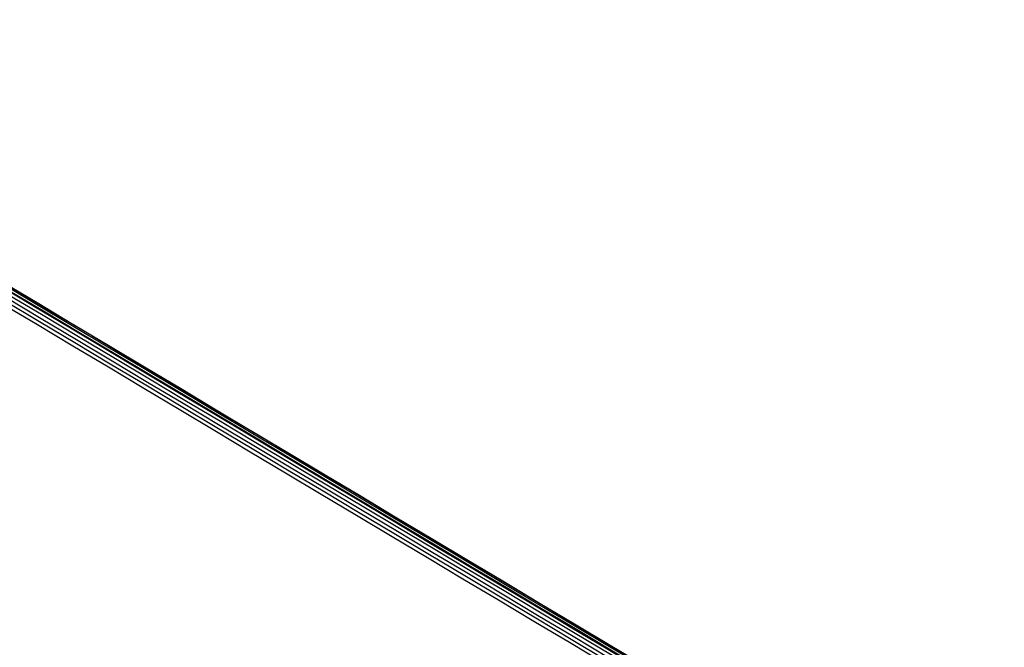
# Model space of a CAD drawing. Extents: x -19 to 1160, y -2382 to -1354.
# Tile 68 of 69: x 1060 to 1147, y -2268 to -2213. Entities that reach past the tile are written whole.
import ezdxf

# ---------------------------------------------------------------- set-up
doc = ezdxf.new("R2010")
doc.units = 0
doc.layers.add('1', color=7, linetype='CONTINUOUS')

msp = doc.modelspace()

# ---------------------------------------------------------------- linework, layer by layer
at = {"layer": '1', "color": 7, "extrusion": (0.858415, -0.512806, 0.012388)}
msp.add_lwpolyline([(-1376.397, 9.46), (-1376.398, 9.433), (-1376.399, 9.407), (-1376.402, 9.38), (-1376.405, 9.354), (-1376.408, 9.328), (-1376.413, 9.301), (-1376.418, 9.275), (-1376.424, 9.249), (-1376.43, 9.223), (-1376.438, 9.197), (-1376.445, 9.172), (-1376.454, 9.146), (-1376.463, 9.121), (-1376.472, 9.096), (-1376.483, 9.071), (-1376.493, 9.047), (-1376.505, 9.023), (-1376.517, 8.999), (-1376.529, 8.975), (-1376.542, 8.952), (-1376.555, 8.93), (-1376.569, 8.907), (-1376.584, 8.885), (-1376.599, 8.864), (-1376.614, 8.843), (-1376.63, 8.823), (-1376.646, 8.803), (-1376.662, 8.783), (-1376.679, 8.765), (-1376.697, 8.746), (-1376.714, 8.729), (-1376.732, 8.712), (-1376.753, 8.694), (-1376.773, 8.677), (-1376.794, 8.66), (-1376.816, 8.645), (-1376.837, 8.63), (-1376.859, 8.616), (-1376.881, 8.602), (-1376.903, 8.589), (-1376.925, 8.577), (-1376.947, 8.566), (-1376.969, 8.555), (-1376.992, 8.545), (-1377.014, 8.536), (-1377.036, 8.527), (-1377.058, 8.519), (-1377.079, 8.511), (-1377.101, 8.504), (-1377.122, 8.498), (-1377.143, 8.492), (-1377.164, 8.487), (-1377.185, 8.482), (-1377.205, 8.478), (-1377.226, 8.474), (-1377.246, 8.471), (-1377.266, 8.468), (-1377.286, 8.465), (-1377.306, 8.463), (-1377.326, 8.462), (-1377.346, 8.461), (-1377.366, 8.46), (-1377.386, 8.46), (-1377.405, 8.46), (-1377.443, 8.461), (-1377.461, 8.461), (-1377.48, 8.463), (-1377.499, 8.464), (-1377.517, 8.466), (-1377.536, 8.469), (-1377.555, 8.472), (-1377.574, 8.475), (-1377.593, 8.479), (-1377.612, 8.483), (-1377.632, 8.487), (-1377.651, 8.492), (-1377.671, 8.498), (-1377.69, 8.504), (-1377.71, 8.51), (-1377.731, 8.517), (-1377.751, 8.525), (-1377.771, 8.533), (-1377.792, 8.541), (-1377.812, 8.551), (-1377.833, 8.56), (-1377.854, 8.571), (-1377.874, 8.582), (-1377.895, 8.593), (-1377.916, 8.605), (-1377.936, 8.618), (-1377.956, 8.631), (-1377.976, 8.645), (-1377.996, 8.66), (-1378.016, 8.675), (-1378.036, 8.691)], dxfattribs=at)
at = {"layer": '1', "color": 7, "extrusion": (-0.51285, -0.858478, -6.05274e-08)}
msp.add_arc((4436.398, -213890.123, 1376.388), 213947.23, 90.61005547, 90.73603995, dxfattribs=at)
at = {"layer": '1', "color": 7, "extrusion": (-0.512986, -0.858396, 0.001063)}
msp.add_arc((4431.715, -211431.208, 1376.507), 211487.75, 90.6158246, 90.7432747, dxfattribs=at)
at = {"layer": '1', "color": 7, "extrusion": (0.512845, 0.858481, 3.94726e-12)}
msp.add_arc((-4434.942, -213890.079, -1376.512), 213947.621, 89.26434767, 89.3903322, dxfattribs=at)
at = {"layer": '1', "color": 7, "extrusion": (0.512845, 0.858481, 2.57184e-09)}
msp.add_arc((-4189.77, -170023.206, -1376.396), 170071.523, 89.15876555, 89.31564297, dxfattribs=at)
at = {"layer": '1', "color": 7, "extrusion": (-0.512724, -0.858525, 0.007006)}
msp.add_arc((4206.279, -171401.974, 1377.875), 171439.741, 90.68446567, 90.84009096, dxfattribs=at)
at = {"layer": '1', "color": 7, "extrusion": (-0.51275, -0.858487, 0.009393)}
msp.add_arc((4212.384, -170931.773, 1377.518), 170966.418, 90.68838776, 90.84444434, dxfattribs=at)
at = {"layer": '1', "color": 7, "extrusion": (-0.512795, -0.858442, 0.010876)}
msp.add_arc((4216.229, -170223.964, 1377.074), 170256.874, 90.69252283, 90.84923017, dxfattribs=at)
at = {"layer": '1', "color": 7, "extrusion": (-0.512694, -0.858571, -0.000962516)}
msp.add_arc((4190.331, -171951.31, 1378.369), 172000.05, 90.67694823, 90.83206533, dxfattribs=at)
at = {"layer": '1', "color": 7, "extrusion": (-0.51271, -0.858552, 0.004057)}
msp.add_arc((4198.77, -171697.77, 1378.156), 171739.535, 90.68077837, 90.83613146, dxfattribs=at)

doc.saveas('drawing.dxf')
